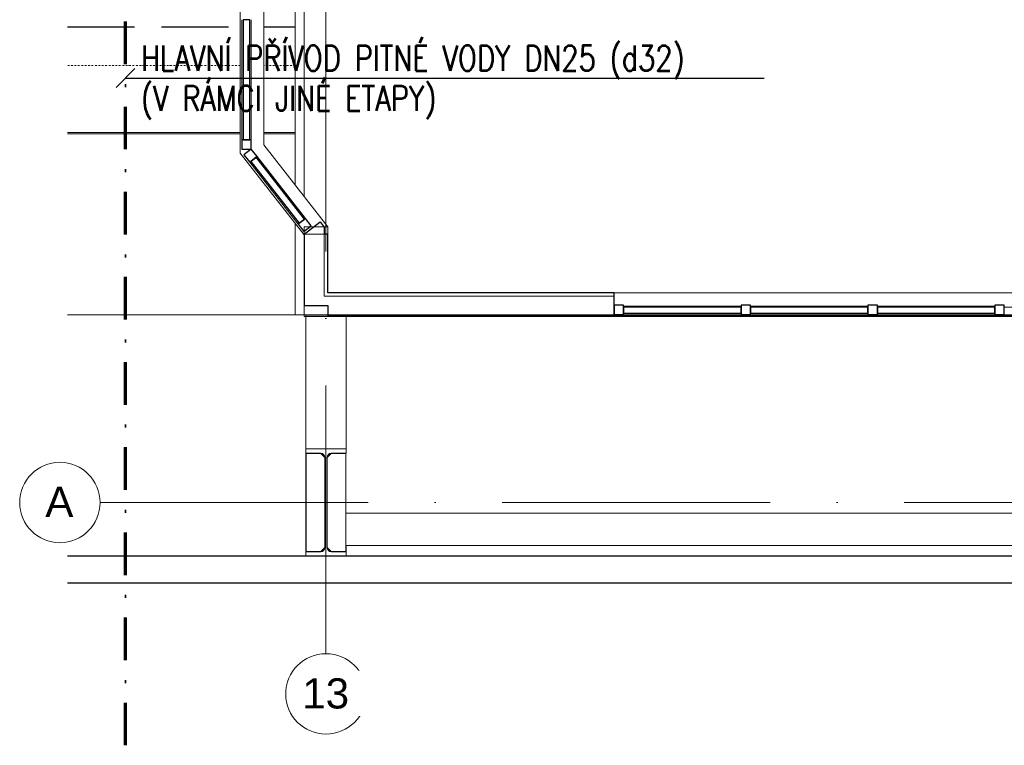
# Model space of a CAD drawing. Header units: millimetres. Extents: x -34728 to 839610, y -480656 to 464976.
# Tile 54 of 69: x 296475 to 303822, y 8511 to 13923. Entities that reach past the tile are written whole.
import ezdxf

# ---------------------------------------------------------------- set-up
doc = ezdxf.new("R2010")
doc.units = ezdxf.units.MM
for name, pattern in [('IMPORT-A_CARA_07', [700, 500, -200]), ('IMPORT-KANVPOVO', [2000, 700, -650, 0, -650]), ('ČERCHOVANÁ', [25.4, 12.7, -6.35, 0, -6.35]), ('Čerchovaná 20mm', [3000, 2000, -500, 0, -500]), ('ČERCHOVANÁ2', [12.7, 6.35, -3.175, 0, -3.175])]:
    doc.linetypes.add(name, pattern=pattern)
doc.layers.get('0').update_dxf_attribs({"color": 9})
for name, color, linetype, lineweight in [('11542_003_OK-HALA_TaO-1_ET_R01_AciS_2025-04-14_sloupy_dwg', 9, 'Continuous', 9), ('_KANAL TRASA 1', 10, 'IMPORT-KANVPOVO', 70), ('CA_OPLASTE18', 8, 'Continuous', 13), ('CA_OSY', 9, 'ČERCHOVANÁ', 9), ('CA_PODLAHA25', 9, 'Continuous', 13), ('CA_POHHRA25', 9, 'Continuous', 13), ('CA_REZY', 9, 'Continuous', 25), ('CA_TEXT35', 9, 'Continuous', 9), ('HIDROIDEA_NAHON_ZAKLADY_dwg', 8, 'Continuous', 9), ('SS_HALA_TaO-KCE_VELINU-PODLAH_NOSNIK', 9, 'Continuous', 9), ('SS_HALA_TaO-KCE_VELINU-PRUVLAK', 9, 'Continuous', 9), ('SS_HALA_TaO-LAVKA__8_000m-PLECH', 9, 'Continuous', 9), ('SS_HALA_TaO-SLOUP', 9, 'Continuous', 9), ('TEXT25', 3, 'Continuous', 25), ('z-svoda', 160, 'ČERCHOVANÁ2', 70)]:
    doc.layers.add(name, color=color, linetype=linetype, lineweight=lineweight)
doc.styles.add('Arial_1', font='arial.ttf', dxfattribs={"height": 450})
doc.styles.add('ROMANS', font='romans', dxfattribs={"width": 0.8})

# ---------------------------------------------------------------- blocks, each defined once
blk = doc.blocks.new('HIDROIDEA_NAHON_ZAKLADY_dwg-2120815-PŮDORYS _8_000 _ vestavek V7')
at = {"layer": '_KANAL TRASA 1', "color": 8, "linetype": 'IMPORT-A_CARA_07', "lineweight": 25}
for p, q in [((158815.7, 3440.4), (160116.9, 3440.4)), ((160279.4, 3440.4), (160514.1, 3440.4))]:
    blk.add_line(p, q, dxfattribs=at)
blk = doc.blocks.new('Systémový panel - Panel prosklený_ 50mm-2431464-PŮDORYS _8_000 _ vestavek V7')
at = {"layer": 'CA_OPLASTE18', "lineweight": 25}
for p, q in [((447.5, 60), (-447.5, 60)), ((-447.5, 60), (-447.5, 10)), ((-447.5, 10), (447.5, 10)), ((447.5, 10), (447.5, 60))]:
    blk.add_line(p, q, dxfattribs=at)
blk = doc.blocks.new('Obdélníková příčel - 70_70mm-2431463-PŮDORYS _8_000 _ vestavek V7')
at = {"layer": 'CA_POHHRA25'}
for p, q in [((161142.8, 11351.2), (161142.8, 10456.2)), ((161212.8, 10456.2), (161212.8, 11351.2))]:
    blk.add_line(p, q, dxfattribs=at)
blk = doc.blocks.new('Obdélníková příčel - 70_70mm-2417867-PŮDORYS _8_000 _ vestavek V7')
at = {"layer": 'CA_POHHRA25', "lineweight": 25}
for p, q in [((-70, 0), (-70, -70)), ((0, 0), (-70, 0)), ((0, -70), (0, 0)), ((-70, -70), (0, -70))]:
    blk.add_line(p, q, dxfattribs=at)
blk = doc.blocks.new('Systémový panel - Panel prosklený_ 50mm-2531089-PŮDORYS _8_000 _ vestavek V7')
at = {"layer": 'CA_OPLASTE18', "lineweight": 25}
for p, q in [((292.9, 60), (-292.9, 60)), ((-292.9, 60), (-292.9, 10)), ((-292.9, 10), (292.9, 10)), ((292.9, 10), (292.9, 60))]:
    blk.add_line(p, q, dxfattribs=at)
blk = doc.blocks.new('Obdélníková příčel - 70_70mm-2531087-PŮDORYS _8_000 _ vestavek V7')
at = {"layer": 'CA_POHHRA25'}
for p, q in [((161200.7, 10287.9), (161561.4, 9826.3)), ((161616.6, 9869.4), (161255.9, 10331))]:
    blk.add_line(p, q, dxfattribs=at)
blk = doc.blocks.new('Obdélníková příčel - 70_70mm-2431587-PŮDORYS _8_000 _ vestavek V7')
at = {"layer": 'CA_POHHRA25', "lineweight": 25}
for p, q in [((-70, 0), (0, 0)), ((-70, -70), (-70, 0)), ((0, 0), (0, -70)), ((0, -70), (-70, -70))]:
    blk.add_line(p, q, dxfattribs=at)
blk = doc.blocks.new('Obdélníková příčel - 70_70mm-2431588-PŮDORYS _8_000 _ vestavek V7')
at = {"layer": 'CA_POHHRA25', "lineweight": 25}
for p, q in [((-70, 0), (-70, -70)), ((0, 0), (-70, 0)), ((0, -70), (0, 0)), ((-70, -70), (0, -70))]:
    blk.add_line(p, q, dxfattribs=at)
blk = doc.blocks.new('Systémový panel - Panel prosklený_ 50mm-2432619-PŮDORYS _8_000 _ vestavek V7')
at = {"layer": 'CA_OPLASTE18', "lineweight": 25}
for p, q in [((438.6, -10), (-438.6, -10)), ((-438.6, -10), (-438.6, -60)), ((-438.6, -60), (438.6, -60)), ((438.6, -60), (438.6, -10))]:
    blk.add_line(p, q, dxfattribs=at)
blk = doc.blocks.new('Obdélníková příčel - 70_70mm-2432617-PŮDORYS _8_000 _ vestavek V7')
at = {"layer": 'CA_POHHRA25'}
for p, q in [((163989.9, 9207.4), (164867, 9207.4)), ((164867, 9137.4), (163989.9, 9137.4))]:
    blk.add_line(p, q, dxfattribs=at)
blk = doc.blocks.new('Obdélníková příčel - 70_70mm-2423728-PŮDORYS _8_000 _ vestavek V7')
at = {"layer": 'CA_POHHRA25', "lineweight": 25}
for p, q in [((0, 70), (-70, 70)), ((-70, 70), (-70, 0)), ((0, 0), (0, 70)), ((-70, 0), (0, 0))]:
    blk.add_line(p, q, dxfattribs=at)
blk = doc.blocks.new('Obdélníková příčel - 70_70mm-2432564-PŮDORYS _8_000 _ vestavek V7')
at = {"layer": 'CA_POHHRA25', "lineweight": 25}
for p, q in [((-35, 0), (-35, 70)), ((-35, 70), (35, 70)), ((35, 0), (-35, 0)), ((35, 70), (35, 0))]:
    blk.add_line(p, q, dxfattribs=at)
blk = doc.blocks.new('Osnova - Bublina osnovy 12mm-4850-PŮDORYS _8_000 _ vestavek V7')
at = {"layer": 'CA_TEXT35'}
blk.add_circle((0, 0), 6, dxfattribs=at)
blk = doc.blocks.new('A$Ceaa222a8')
at = {"layer": '11542_003_OK-HALA_TaO-1_ET_R01_AciS_2025-04-14_sloupy_dwg'}
for p, q in [((150, 400.1), (-150, 400.1)), ((-150, 400.1), (-150, 367.1)), ((150, 367.1), (150, 400.1)), ((-150, 367.1), (-38.8, 367.1)), ((-8.8, 337.1), (-8.8, -336.9)), ((8.7, -336.9), (8.7, 337.1)), ((38.7, 367.1), (150, 367.1)), ((-38.8, -366.9), (-150, -366.9)), ((-150, -366.9), (-150, -399.9)), ((150, -366.9), (38.7, -366.9)), ((150, -399.9), (150, -366.9)), ((-150, -399.9), (150, -399.9))]:
    blk.add_line(p, q, dxfattribs=at)
for centre, start, end in [((-38.8, 337.1), 0, 90), ((38.7, 337.1), 90, 180), ((-38.8, -336.9), 270, 0), ((38.7, -336.9), 180, 270)]:
    blk.add_arc(centre, 30, start, end, dxfattribs=at)
at = {"layer": 'CA_OSY', "linetype": 'Čerchovaná 20mm'}
for p, q in [((0, -1127.4), (0, 22804.4)), ((-1685.5, 0), (14358.6, 0))]:
    blk.add_line(p, q, dxfattribs=at)
at = {"layer": 'CA_OSY'}
for p, q in [((-639.8, 3260), (-1929, 3260)), ((-230, 3260), (-464.8, 3260))]:
    blk.add_line(p, q, dxfattribs=at)
at = {"layer": 'CA_PODLAHA25'}
for p, q in [((-162.5, 4992.3), (-162.5, 2280.3)), ((-639.8, 2750), (-1929, 2750)), ((-230, 2750), (-464.8, 2750)), ((-162.5, 1468.8), (-162.5, 1387.5)), ((-162.5, 1387.5), (12150, 1387.5)), ((-150, -190), (-148.8, -190))]:
    blk.add_line(p, q, dxfattribs=at)
at = {"layer": 'CA_PODLAHA25', "color": 254}
for p, q in [((-1929, 2760), (-639.8, 2760)), ((-464.8, 2760), (-230, 2760))]:
    blk.add_line(p, q, dxfattribs=at)
at = {"layer": 'CA_POHHRA25'}
for p, q in [((-230, 2366.7), (-230, 4905.9)), ((-639.8, 2606.9), (-639.8, 4564.1)), ((-464.8, 4564.1), (-464.8, 2667.2)), ((-464.8, 2667.2), (12.5, 2056.3)), ((-162.5, 1996.1), (-639.8, 2606.9)), ((-230, 1400.1), (-230, 2082.5)), ((-162.5, 2001.4), (-162.5, 2056.3)), ((12.5, 2056.3), (-162.5, 2056.3)), ((-12.5, 2001.4), (-162.5, 2001.4)), ((-12.5, 2001.4), (-12.5, 1540)), ((12.5, 2056.3), (12.5, 2001.4)), ((2149.8, 1565), (8849.8, 1565)), ((-12.5, 1540), (2149.8, 1540)), ((8849.8, 1390), (2149.8, 1390)), ((150, -366.9), (150, -319.9))]:
    blk.add_line(p, q, dxfattribs=at)
at = {"layer": 'CA_REZY'}
for p, q in [((-162.5, 2001.4), (-44.3, 2093.7)), ((-44.3, 2093.7), (-12.5, 2053)), ((-162.5, 2001.4), (-162.5, 1468.8)), ((-12.5, 2053), (-12.5, 2001.4)), ((12.5, 2001.4), (-12.5, 2001.4)), ((12.5, 1565), (12.5, 2001.4)), ((2149.8, 1565), (12.5, 1565)), ((2149.8, 1390), (2149.8, 1565)), ((-162.5, 1468.8), (12.5, 1468.8)), ((-151, 1400.2), (12329, 1400.2)), ((12.5, 1468.8), (12.5, 1390)), ((12.5, 1390), (2149.8, 1390)), ((13840.1, -400), (-1929, -400)), ((-1929, -600), (13840.1, -600))]:
    blk.add_line(p, q, dxfattribs=at)
at = {"layer": 'SS_HALA_TaO-KCE_VELINU-PODLAH_NOSNIK'}
for p, q in [((5850, -79.9), (148.7, -79.9)), ((5850, -319.9), (148.7, -319.9))]:
    blk.add_line(p, q, dxfattribs=at)
at = {"layer": 'SS_HALA_TaO-KCE_VELINU-PRUVLAK'}
blk.add_line((150, 1387.5), (150, 400.1), dxfattribs=at)
at = {"layer": 'SS_HALA_TaO-LAVKA__8_000m-PLECH'}
for p, q in [((-1929, 1400.1), (-150, 1400.1)), ((-150, 1400.1), (-150, 400.1)), ((-150, 367.1), (-150, -366.9)), ((-150, -399.9), (-1929, -399.9))]:
    blk.add_line(p, q, dxfattribs=at)
at = {"layer": 'SS_HALA_TaO-SLOUP'}
for p, q in [((-148.8, 366.1), (-38.8, 366.1)), ((-148.8, -365.9), (-148.8, 366.1)), ((-38.8, 366.1), (-8.8, 336.1)), ((8.7, 336.1), (38.7, 366.1)), ((38.7, 366.1), (148.7, 366.1)), ((148.7, 366.1), (148.7, -365.9)), ((-38.8, -365.9), (-148.8, -365.9)), ((-8.8, -335.9), (-38.8, -365.9)), ((38.7, -365.9), (8.7, -335.9)), ((148.7, -365.9), (38.7, -365.9))]:
    blk.add_line(p, q, dxfattribs=at)
at = {"layer": 'CA_OPLASTE18'}
for name, p, rotation in [('Systémový panel - Panel prosklený_ 50mm-2431464-PŮDORYS _8_000 _ vestavek V7', (-557.3, 3153.8), 90), ('Systémový panel - Panel prosklený_ 50mm-2531089-PŮDORYS _8_000 _ vestavek V7', (-333.8, 2350.3), 128.0000000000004)]:
    blk.add_blockref(name, p, dxfattribs=dict(at, rotation=rotation))
for p in [(2658.4, 1472.5), (3605.6, 1472.5), (4552.7, 1472.5)]:
    blk.add_blockref('Systémový panel - Panel prosklený_ 50mm-2432619-PŮDORYS _8_000 _ vestavek V7', p, dxfattribs=at)
at = {"layer": 'CA_POHHRA25'}
for name, p in [('Obdélníková příčel - 70_70mm-2431463-PŮDORYS _8_000 _ vestavek V7', (-161770, -7749.9)), ('Obdélníková příčel - 70_70mm-2531087-PŮDORYS _8_000 _ vestavek V7', (-161770, -7749.9)), ('Obdélníková příčel - 70_70mm-2432617-PŮDORYS _8_000 _ vestavek V7', (-161770, -7749.9)), ('Obdélníková příčel - 70_70mm-2432617-PŮDORYS _8_000 _ vestavek V7', (-160822.9, -7749.9)), ('Obdélníková příčel - 70_70mm-2432617-PŮDORYS _8_000 _ vestavek V7', (-159875.8, -7749.9)), ('Obdélníková příčel - 70_70mm-2432617-PŮDORYS _8_000 _ vestavek V7', (-158928.6, -7749.9))]:
    blk.add_blockref(name, p, dxfattribs=at)
for name, p, rotation in [('Obdélníková příčel - 70_70mm-2417867-PŮDORYS _8_000 _ vestavek V7', (-557.3, 2636.3), 270), ('Obdélníková příčel - 70_70mm-2431588-PŮDORYS _8_000 _ vestavek V7', (-110.4, 2064.3), 308.0000000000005), ('Obdélníková příčel - 70_70mm-2423728-PŮDORYS _8_000 _ vestavek V7', (2149.8, 1472.5), 180)]:
    blk.add_blockref(name, p, dxfattribs=dict(at, rotation=rotation))
at = {"layer": 'CA_POHHRA25', "extrusion": (0, 0, -1)}
for name, p, rotation in [('Obdélníková příčel - 70_70mm-2431587-PŮDORYS _8_000 _ vestavek V7', (557.3, 2636.3), 51.99999999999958), ('Obdélníková příčel - 70_70mm-2432564-PŮDORYS _8_000 _ vestavek V7', (-3132, 1472.5), 180), ('Obdélníková příčel - 70_70mm-2432564-PŮDORYS _8_000 _ vestavek V7', (-4079.1, 1472.5), 180), ('Obdélníková příčel - 70_70mm-2432564-PŮDORYS _8_000 _ vestavek V7', (-5026.3, 1472.5), 180)]:
    blk.add_blockref(name, p, dxfattribs=dict(at, rotation=rotation))
at = {"layer": 'CA_TEXT35', "xscale": 49.99999999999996, "yscale": 49.99999999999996, "zscale": 49.99999999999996, "rotation": 270}
blk.add_blockref('Osnova - Bublina osnovy 12mm-4850-PŮDORYS _8_000 _ vestavek V7', (-1985.5, 0), dxfattribs=at)
at = {"layer": 'CA_TEXT35', "xscale": 49.99999999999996, "yscale": 49.99999999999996, "zscale": 49.99999999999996}
blk.add_blockref('Osnova - Bublina osnovy 12mm-4850-PŮDORYS _8_000 _ vestavek V7', (0, -1427.4), dxfattribs=at)
at = {"layer": 'HIDROIDEA_NAHON_ZAKLADY_dwg', "color": 50}
blk.add_blockref('HIDROIDEA_NAHON_ZAKLADY_dwg-2120815-PŮDORYS _8_000 _ vestavek V7', (-160744.1, 107.3), dxfattribs=at)
blk.add_blockref('HIDROIDEA_NAHON_ZAKLADY_dwg-2120815-PŮDORYS _8_000 _ vestavek V7', (-160744.1, 107.3), dxfattribs=at)
at = {"layer": 'CA_TEXT35', "char_height": 225, "attachment_point": 1, "style": 'Arial_1', "bg_fill": 3, "box_fill_scale": 1.25, "bg_fill_color": 256, "bg_fill_true_color": 13158600, "bg_fill_transparency": 0}
for s, insert, width in [('\\fArial|b0|i0|c238|p34|;A', (-2094.3, 117.6), 256.54), ('13', (-177.1, -1311.1), 424.894)]:
    blk.add_mtext(s, dxfattribs=dict(at, insert=insert, width=width))

msp = doc.modelspace()

# ---------------------------------------------------------------- linework, layer by layer
at = {"layer": 'TEXT25', "color": 30, "lineweight": 25, "true_color": 0xf8991e}
for p, q in [((297194.18, 13417.43), (297335.6, 13558.85)), ((297264.89, 13488.14), (302029.48, 13488.14))]:
    msp.add_line(p, q, dxfattribs=at)
at = {"layer": 'z-svoda', "color": 30, "ltscale": 50, "true_color": 0xf8991e, "transparency": 33554687}
msp.add_line((297264.89, 8511.36), (297264.89, 33094.12), dxfattribs=at)

# ---------------------------------------------------------------- texts
at = {"layer": 'TEXT25', "color": 30, "lineweight": 25, "true_color": 0xf8991e, "style": 'ROMANS', "width": 0.8}
for s, p in [('HLAVNÍ PŘÍVOD PITNÉ VODY DN25 (d32)', (297379.75, 13542.86)), ('(V RÁMCI JINÉ ETAPY)', (297379.75, 13242.86))]:
    msp.add_text(s, height=187.5, dxfattribs=at).set_placement(p)

# ---------------------------------------------------------------- next in the draw order: block references
at = {"color": 220, "lineweight": 35}
msp.add_blockref('A$Ceaa222a8', (298760.81, 10322.02), dxfattribs=at)

doc.saveas('drawing.dxf')
